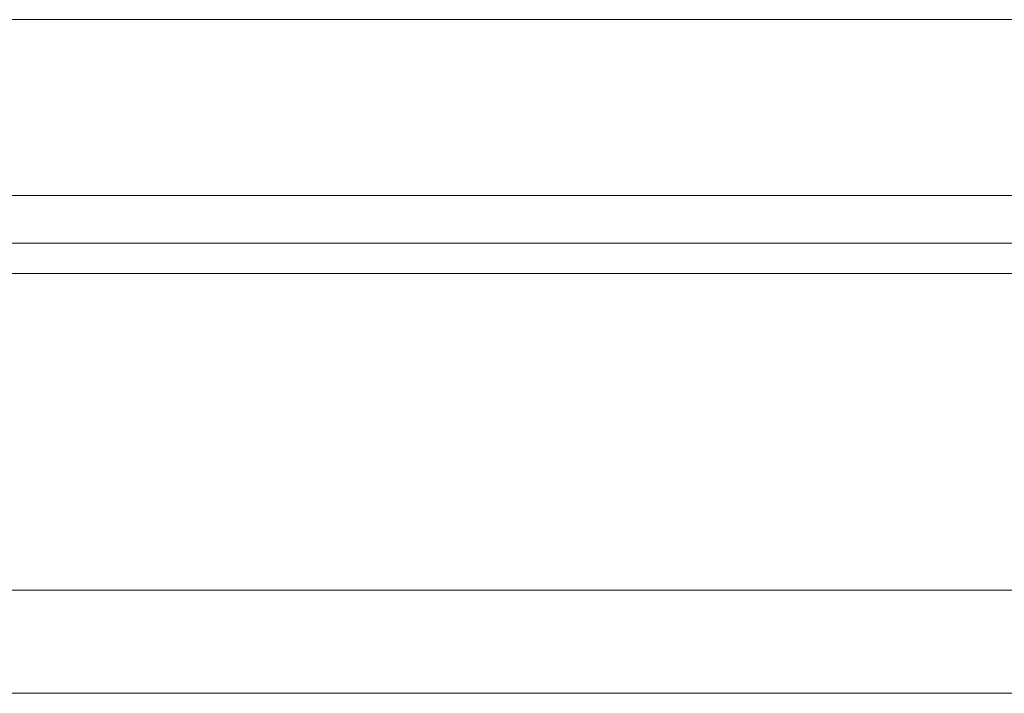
# Model space of a CAD drawing. Header units: millimetres. Extents: x 340 to 654, y 334 to 449.
# Tile 34 of 53: x 569.84 to 581.32, y 352.54 to 360.39. Entities that reach past the tile are written whole.
import ezdxf

# ---------------------------------------------------------------- set-up
doc = ezdxf.new("R2010")
doc.units = ezdxf.units.MM
doc.layers.add('OUT', color=3, linetype='Continuous')

msp = doc.modelspace()

# ---------------------------------------------------------------- linework, layer by layer
at = {"layer": 'OUT', "color": 0, "linetype": 'Continuous', "lineweight": 15}
for p, q in [((599.344, 360.392), (540.344, 360.392)), ((599.344, 358.342), (540.344, 358.342)), ((654.08, 357.788), (497.772, 357.788)), ((611.344, 357.434), (497.718, 357.434)), ((654.08, 353.742), (496.595, 353.742)), ((625.844, 352.542), (459.844, 352.542))]:
    msp.add_line(p, q, dxfattribs=at)

doc.saveas('drawing.dxf')
